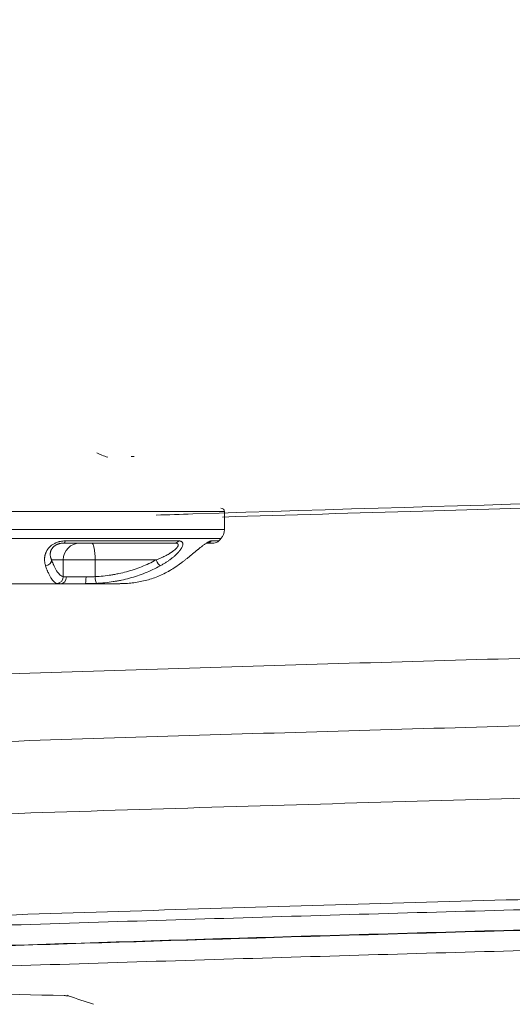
# Model space of a CAD drawing. Header units: millimetres. Extents: x 0 to 594, y 0 to 420.
# Tile 147 of 256: x 217.73 to 221.37, y 344.25 to 351.53. Entities that reach past the tile are written whole.
import ezdxf

# ---------------------------------------------------------------- set-up
doc = ezdxf.new("R2010")
doc.units = ezdxf.units.MM
doc.layers.add('1', color=7, linetype='Continuous', true_color=0xffffff)
doc.styles.add('Arial Unicode MS', font='txt')
doc.dimstyles.get("Standard").update_dxf_attribs({"dimtxt": 0.18, "dimasz": 0.18, "dimexe": 0.18, "dimexo": 0.0625, "dimgap": 0.09, "dimtad": 0, "dimtih": 1, "dimtoh": 1, "dimdec": 4, "dimzin": 0, "dimdsep": 46, "dimtxsty": 'Standard', "dimcen": 0.09, "dimadec": 0, "dimazin": 0, "dimtfac": 1, "dimtdec": 4, "dimtofl": 0, "dimtmove": 0, "dimatfit": 3, "dimfxl": 0, "dimtolj": 1, "dimtzin": 0, "dimarcsym": 0})

# ---------------------------------------------------------------- blocks, each defined once
blk = doc.blocks.new('_U2')
at = {"layer": '1', "color": 18, "lineweight": 13}
for p, q in [((142.3008, 334.4792), (142.3008, 394.7968)), ((368.28, 363.0393), (368.28, 394.7968)), ((142.3008, 392.7968), (235.4192, 392.7968)), ((368.28, 392.7968), (275.1617, 392.7968))]:
    blk.add_line(p, q, dxfattribs=at)
at = {"layer": '1', "color": 18}
for points in [[(142.3008, 392.7968), (145.8008, 393.7346), (145.8008, 391.8589)], [(368.28, 392.7968), (364.78, 391.8589), (364.78, 393.7346)]]:
    blk.add_solid(points, dxfattribs=at)
at = {"layer": '1', "color": 18, "linetype": 'Continuous', "lineweight": 13, "char_height": 2.5, "attachment_point": 7, "line_spacing_factor": 1.047437, "style": 'Arial Unicode MS'}
for s, insert in [('\\fArial Unicode MS|b0|i0;\\W1.0000; LIFT POINT SPAN', (244.1567, 390.9192)), ('\\fArial Unicode MS|b0|i0;\\W1.0000;4.5', (237.0517, 390.9192))]:
    blk.add_mtext(s, dxfattribs=dict(at, insert=insert))

msp = doc.modelspace()

# ---------------------------------------------------------------- linework, layer by layer
at = {"layer": '1', "color": 155, "linetype": 'Continuous', "lineweight": 13}
for p, q in [((218.5503, 348.3032), (218.5744, 348.3032)), ((216.1327, 347.8957), (218.556, 347.8957)), ((218.556, 347.8957), (219.2402, 347.8957)), ((219.2402, 347.7619), (216.1327, 347.7619)), ((219.2147, 347.6953), (216.1581, 347.6953)), ((218.0647, 347.6777), (218.9033, 347.6777)), ((219.1986, 347.6777), (219.1435, 347.6777)), ((218.0496, 347.5369), (217.9638, 347.5369)), ((218.2848, 347.5369), (218.0496, 347.5369)), ((218.0496, 347.5369), (218.0496, 347.4138)), ((218.2848, 347.5369), (218.2848, 347.4138)), ((218.7352, 347.5369), (218.2848, 347.5369)), ((218.0729, 347.4119), (218.218, 347.4119))]:
    msp.add_line(p, q, dxfattribs=at)
at = {"layer": '1', "color": 155, "linetype": 'Continuous', "lineweight": 18}
for p, q in [((219.2402, 347.7619), (219.2402, 347.8957)), ((218.8739, 347.6619), (218.0556, 347.6619)), ((219.1084, 347.6619), (219.1622, 347.6619)), ((218.0296, 347.3619), (217.4454, 347.3619)), ((218.211, 347.3619), (218.0296, 347.3619)), ((218.4674, 347.3619), (218.211, 347.3619)), ((218.0867, 344.3141), (218.0802, 344.3204))]:
    msp.add_line(p, q, dxfattribs=at)
for centre, radius, start, end in [((219.2152, 347.8957), 0.025, 0, 90), ((219.1402, 347.7619), 0.1, 318.18969, 0), ((219.1622, 347.7119), 0.05, 270, 316.82645), ((218.4693, 348.3619), 1, 316.82645, 318.18969)]:
    msp.add_arc(centre, radius, start, end, dxfattribs=at)
for centre, major_axis, ratio, start_param, end_param in [((218.4046, 348.3282), (0.1501, -0.0424), 0.242696, 4.002251, 4.60624), ((218.8684, 347.5369), (0.0287, -0.0409), 0.576499, 6.079099, 6.44016)]:
    msp.add_ellipse(centre, major_axis=major_axis, ratio=ratio, start_param=start_param, end_param=end_param, dxfattribs=at)
at = {"layer": '1', "color": 155, "linetype": 'Continuous', "lineweight": 13}
for centre, major_axis, ratio, start_param, end_param in [((218.1724, 347.5369), (0, 0.125), 0.982384, 0, 1.570796), ((218.0556, 347.7119), (0, -0.05), 0.250152, 0, 0.817276), ((218.2606, 347.5369), (0, 0.125), 0.193624, 4.712389, 6.283185), ((218.8739, 347.7119), (0, -0.05), 0.804673, 0, 0.817276), ((219.1084, 347.7119), (0, -0.05), 0.963568, 0.124098, 0.817276), ((217.9147, 347.5369), (0.0472, 0.0166), 0.867253, 4.508376, 5.898409), ((218.7449, 347.5369), (-0.0238, 0.044), 0.170932, 1.478353, 2.868386), ((218.0005, 347.4138), (-0.0137, -0.0481), 0.981002, 0.305753, 1.842591), ((218.0296, 347.4119), (0, -0.05), 0.866026, 0, 1.570796), ((218.211, 347.4119), (0, -0.05), 0.140298, 0, 1.570796), ((218.2945, 347.4138), (0.0027, -0.0499), 0.193351, 4.701927, 6.238764)]:
    msp.add_ellipse(centre, major_axis=major_axis, ratio=ratio, start_param=start_param, end_param=end_param, dxfattribs=at)
at = {"layer": '1', "color": 155, "linetype": 'Continuous', "lineweight": 18}
for points, knots in [([(218.7372, 347.8685), (218.8269, 347.8714), (221.0051, 347.9414), (223.1838, 348.0028), (225.2732, 348.0552)], [0, 0, 0, 0, 0.041184, 1, 1, 1, 1]), ([(217.9192, 347.4935), (217.918, 347.4972), (217.9169, 347.501), (217.9149, 347.5087), (217.9141, 347.5127), (217.9127, 347.5208), (217.9122, 347.5249), (217.9115, 347.5334), (217.9113, 347.5377), (217.9114, 347.5465), (217.9117, 347.551), (217.9124, 347.5578), (217.913, 347.5625), (217.9144, 347.5695), (217.9156, 347.5743), (217.9164, 347.5774), (217.9166, 347.578), (217.9169, 347.5792), (217.9175, 347.581), (217.9189, 347.5853), (217.9212, 347.5914), (217.9245, 347.5988), (217.9271, 347.6038), (217.9299, 347.6087), (217.9315, 347.6112), (217.9339, 347.6149), (217.9348, 347.6161), (217.9361, 347.618), (217.9366, 347.6186), (217.9375, 347.6198), (217.9398, 347.6229), (217.9424, 347.6259), (217.9466, 347.6307), (217.9489, 347.6331), (217.9525, 347.6365), (217.9544, 347.6383), (217.9563, 347.64), (217.9576, 347.6411), (217.9583, 347.6416), (217.9616, 347.6444), (217.9672, 347.6487), (217.9733, 347.6527), (217.9796, 347.6565), (217.9828, 347.6583), (217.9871, 347.6604), (217.9879, 347.6608), (217.9897, 347.6617), (217.9923, 347.6629), (217.9984, 347.6655), (218.0074, 347.6689), (218.0149, 347.6711), (218.0206, 347.6726), (218.0225, 347.673), (218.0249, 347.6735), (218.0254, 347.6736), (218.0263, 347.6738), (218.0278, 347.6741), (218.0331, 347.6752), (218.0379, 347.6759), (218.0456, 347.6768), (218.0532, 347.6775), (218.0609, 347.6777), (218.0647, 347.6777)], [0, 0, 0, 0, 0.0625, 0.0625, 0.125, 0.125, 0.1875, 0.1875, 0.25, 0.25, 0.3125, 0.3125, 0.34375, 0.375, 0.40625, 0.40625, 0.414063, 0.414063, 0.421875, 0.4375, 0.46875, 0.5, 0.53125, 0.53125, 0.5625, 0.5625, 0.578125, 0.578125, 0.585938, 0.585938, 0.59375, 0.625, 0.625, 0.65625, 0.65625, 0.671875, 0.679688, 0.679688, 0.6875, 0.6875, 0.71875, 0.75, 0.75, 0.78125, 0.78125, 0.789063, 0.789063, 0.796875, 0.8125, 0.84375, 0.875, 0.875, 0.890625, 0.890625, 0.894531, 0.894531, 0.898438, 0.90625, 0.9375, 0.9375, 0.96875, 1, 1, 1, 1]), ([(218.0556, 347.6619), (218.0527, 347.6619), (218.0498, 347.6619), (218.0439, 347.6615), (218.0409, 347.6612), (218.035, 347.6605), (218.0319, 347.66), (218.0285, 347.6594), (218.0281, 347.6593), (218.0274, 347.6591), (218.027, 347.6591), (218.0258, 347.6588), (218.0235, 347.6583), (218.0213, 347.6577), (218.0168, 347.6565), (218.0139, 347.6556), (218.0095, 347.654), (218.0081, 347.6534), (218.0059, 347.6525), (218.0052, 347.6522), (218.0038, 347.6516), (218.0028, 347.6512), (218.0017, 347.6507), (218.001, 347.6503), (218.0007, 347.6502), (217.9997, 347.6497), (217.9977, 347.6487), (217.9958, 347.6476), (217.992, 347.6455), (217.9897, 347.6439), (217.9863, 347.6416), (217.9852, 347.6408), (217.9836, 347.6396), (217.9831, 347.6391), (217.9821, 347.6383), (217.9816, 347.6379), (217.9806, 347.637), (217.9801, 347.6366), (217.9792, 347.6358), (217.9778, 347.6345), (217.9765, 347.6332), (217.9739, 347.6307), (217.9724, 347.629), (217.9695, 347.6255), (217.9682, 347.6238), (217.9667, 347.6216), (217.9664, 347.6212), (217.9659, 347.6203), (217.965, 347.619), (217.9642, 347.6177), (217.9627, 347.6151), (217.9618, 347.6134), (217.9602, 347.6101), (217.9595, 347.6084), (217.9582, 347.6051), (217.957, 347.6018), (217.9561, 347.5986), (217.9556, 347.5962), (217.9554, 347.5954), (217.9551, 347.5942), (217.955, 347.5934), (217.9545, 347.5911), (217.954, 347.5876), (217.9538, 347.5846), (217.9535, 347.5802), (217.9535, 347.5773), (217.9538, 347.5716), (217.9541, 347.5689), (217.9549, 347.5635), (217.9554, 347.5609), (217.9563, 347.5571), (217.9566, 347.5558), (217.9573, 347.5533), (217.9577, 347.5521), (217.9589, 347.5484), (217.9607, 347.5437), (217.9627, 347.5391), (217.9638, 347.5369)], [0, 0, 0, 0, 0.03125, 0.03125, 0.0625, 0.0625, 0.09375, 0.09375, 0.097656, 0.097656, 0.101562, 0.101562, 0.109375, 0.125, 0.125, 0.15625, 0.15625, 0.171875, 0.171875, 0.179687, 0.179687, 0.1875, 0.191406, 0.191406, 0.195312, 0.195312, 0.203125, 0.21875, 0.21875, 0.25, 0.25, 0.265625, 0.265625, 0.273437, 0.273437, 0.28125, 0.28125, 0.289062, 0.289062, 0.296875, 0.3125, 0.3125, 0.34375, 0.34375, 0.375, 0.375, 0.382812, 0.382812, 0.390625, 0.40625, 0.40625, 0.4375, 0.4375, 0.46875, 0.46875, 0.5, 0.53125, 0.53125, 0.546875, 0.546875, 0.554687, 0.5625, 0.59375, 0.625, 0.625, 0.6875, 0.6875, 0.75, 0.75, 0.8125, 0.8125, 0.84375, 0.84375, 0.875, 0.875, 0.9375, 1, 1, 1, 1]), ([(218.7352, 347.5369), (218.7409, 347.5391), (218.7522, 347.5437), (218.7633, 347.5484), (218.7743, 347.5532), (218.7798, 347.5557), (218.7906, 347.5608), (218.796, 347.5634), (218.8065, 347.5688), (218.8118, 347.5715), (218.8221, 347.5772), (218.8272, 347.5801), (218.8334, 347.5838), (218.8347, 347.5846), (218.8371, 347.5861), (218.8408, 347.5884), (218.8468, 347.5922), (218.8538, 347.5969), (218.8583, 347.6001), (218.8628, 347.6034), (218.8649, 347.605), (218.8681, 347.6075), (218.8691, 347.6084), (218.8707, 347.6096), (218.8712, 347.6101), (218.8722, 347.6109), (218.8747, 347.613), (218.8771, 347.6152), (218.8808, 347.6186), (218.8826, 347.6203), (218.8859, 347.6237), (218.8875, 347.6254), (218.8896, 347.628), (218.8907, 347.6293), (218.8919, 347.6308), (218.8923, 347.6315), (218.8926, 347.6319), (218.8928, 347.6321), (218.8942, 347.6341), (218.8952, 347.6358), (218.897, 347.6391), (218.8978, 347.6407), (218.8986, 347.643), (218.8989, 347.6442), (218.8992, 347.6455), (218.8993, 347.6461), (218.8993, 347.6464), (218.8993, 347.6466), (218.8995, 347.6483), (218.8994, 347.651), (218.8983, 347.6533), (218.8974, 347.6547), (218.8971, 347.6551), (218.8968, 347.6554), (218.8966, 347.6557), (218.8965, 347.6558), (218.8961, 347.6562), (218.8957, 347.6565), (218.8953, 347.6568), (218.8951, 347.6571), (218.8949, 347.6572), (218.8936, 347.6581), (218.8923, 347.6588), (218.8894, 347.66), (218.8877, 347.6605), (218.8851, 347.661), (218.8837, 347.6613), (218.8822, 347.6615), (218.8813, 347.6616), (218.8808, 347.6616), (218.8782, 347.6619), (218.8761, 347.6619), (218.8739, 347.6619)], [0, 0, 0, 0, 0.0625, 0.125, 0.125, 0.1875, 0.1875, 0.25, 0.25, 0.3125, 0.3125, 0.375, 0.375, 0.390625, 0.390625, 0.40625, 0.4375, 0.46875, 0.5, 0.5, 0.53125, 0.53125, 0.546875, 0.546875, 0.554687, 0.554687, 0.5625, 0.59375, 0.59375, 0.625, 0.625, 0.65625, 0.65625, 0.671875, 0.679687, 0.683594, 0.683594, 0.6875, 0.6875, 0.71875, 0.71875, 0.75, 0.75, 0.765625, 0.773437, 0.777344, 0.777344, 0.78125, 0.78125, 0.8125, 0.84375, 0.84375, 0.851562, 0.855469, 0.855469, 0.859375, 0.859375, 0.867187, 0.871094, 0.871094, 0.875, 0.875, 0.90625, 0.90625, 0.9375, 0.9375, 0.953125, 0.960937, 0.960937, 0.96875, 0.96875, 1, 1, 1, 1]), ([(218.9033, 347.6777), (218.9056, 347.6777), (218.9078, 347.6776), (218.9105, 347.6773), (218.911, 347.6773), (218.9121, 347.6771), (218.9126, 347.677), (218.9141, 347.6768), (218.917, 347.6762), (218.9214, 347.6747), (218.9244, 347.673), (218.926, 347.6718), (218.9265, 347.6714), (218.927, 347.671), (218.9273, 347.6707), (218.928, 347.6701), (218.9298, 347.6682), (218.9319, 347.6648), (218.9329, 347.6616), (218.9333, 347.6591), (218.9335, 347.6577), (218.9336, 347.6564), (218.9336, 347.6554), (218.9336, 347.655), (218.9335, 347.6526), (218.9333, 347.6506), (218.9326, 347.6464), (218.932, 347.6443), (218.9306, 347.6399), (218.9297, 347.6376), (218.9285, 347.6347), (218.9282, 347.6341), (218.9277, 347.633), (218.9274, 347.6324), (218.9265, 347.6306), (218.9259, 347.6294), (218.924, 347.6258), (218.9226, 347.6234), (218.9196, 347.6185), (218.9179, 347.6161), (218.9145, 347.6112), (218.9126, 347.6087), (218.9097, 347.605), (218.9087, 347.6037), (218.9072, 347.6019), (218.9067, 347.6012), (218.9056, 347.6), (218.903, 347.5969), (218.898, 347.5913), (218.891, 347.5839), (218.8836, 347.5767), (218.8785, 347.5719), (218.8745, 347.5683), (218.8725, 347.5665), (218.8705, 347.5647), (218.8691, 347.5635), (218.8684, 347.563), (218.865, 347.56), (218.8622, 347.5577), (218.8537, 347.5508), (218.848, 347.5463), (218.8361, 347.5375), (218.8301, 347.5332), (218.8178, 347.5248), (218.8115, 347.5206), (218.7988, 347.5126), (218.7923, 347.5087), (218.7792, 347.501), (218.7726, 347.4972), (218.7658, 347.4935)], [0, 0, 0, 0, 0.03125, 0.03125, 0.039062, 0.039062, 0.046875, 0.046875, 0.0625, 0.09375, 0.125, 0.125, 0.132812, 0.136719, 0.136719, 0.140625, 0.15625, 0.1875, 0.21875, 0.21875, 0.234375, 0.242187, 0.242187, 0.25, 0.25, 0.28125, 0.28125, 0.3125, 0.3125, 0.34375, 0.34375, 0.351562, 0.351562, 0.359375, 0.359375, 0.375, 0.375, 0.40625, 0.40625, 0.4375, 0.4375, 0.46875, 0.46875, 0.484375, 0.484375, 0.492187, 0.492187, 0.5, 0.53125, 0.5625, 0.59375, 0.625, 0.625, 0.640625, 0.648437, 0.648437, 0.65625, 0.65625, 0.6875, 0.6875, 0.75, 0.75, 0.8125, 0.8125, 0.875, 0.875, 0.9375, 0.9375, 1, 1, 1, 1]), ([(218.8917, 347.4935), (218.897, 347.4972), (218.9023, 347.501), (218.913, 347.5087), (218.9183, 347.5127), (218.9291, 347.5208), (218.9346, 347.5249), (218.9455, 347.5334), (218.951, 347.5377), (218.9621, 347.5465), (218.9677, 347.551), (218.9762, 347.5578), (218.9818, 347.5625), (218.9905, 347.5695), (218.9963, 347.5743), (219, 347.5774), (219.0007, 347.578), (219.0022, 347.5792), (219.0044, 347.581), (219.0096, 347.5853), (219.017, 347.5914), (219.0259, 347.5988), (219.0319, 347.6038), (219.0379, 347.6087), (219.0409, 347.6112), (219.0455, 347.6149), (219.047, 347.6161), (219.0493, 347.618), (219.05, 347.6186), (219.0516, 347.6198), (219.0554, 347.6229), (219.0591, 347.6259), (219.0651, 347.6307), (219.0681, 347.6331), (219.0726, 347.6365), (219.0748, 347.6383), (219.077, 347.64), (219.0785, 347.6411), (219.0792, 347.6416), (219.0829, 347.6444), (219.0887, 347.6487), (219.0942, 347.6527), (219.0996, 347.6565), (219.1023, 347.6583), (219.1055, 347.6604), (219.1061, 347.6608), (219.1074, 347.6617), (219.1093, 347.6629), (219.1111, 347.664), (219.1147, 347.6662), (219.1193, 347.6689), (219.1234, 347.6711), (219.1264, 347.6726), (219.1274, 347.673), (219.1285, 347.6735), (219.1288, 347.6736), (219.1292, 347.6738), (219.1299, 347.6741), (219.1324, 347.6752), (219.1344, 347.6759), (219.1374, 347.6768), (219.1402, 347.6775), (219.1425, 347.6777), (219.1435, 347.6777)], [0, 0, 0, 0, 0.0625, 0.0625, 0.125, 0.125, 0.1875, 0.1875, 0.25, 0.25, 0.3125, 0.3125, 0.34375, 0.375, 0.40625, 0.40625, 0.414063, 0.414063, 0.421875, 0.4375, 0.46875, 0.5, 0.53125, 0.53125, 0.5625, 0.5625, 0.578125, 0.578125, 0.585938, 0.585938, 0.59375, 0.625, 0.625, 0.65625, 0.65625, 0.671875, 0.679688, 0.679688, 0.6875, 0.6875, 0.71875, 0.75, 0.75, 0.78125, 0.78125, 0.789063, 0.789063, 0.796875, 0.8125, 0.8125, 0.84375, 0.875, 0.875, 0.890625, 0.890625, 0.894531, 0.894531, 0.898438, 0.90625, 0.9375, 0.9375, 0.96875, 1, 1, 1, 1]), ([(218.0017, 347.3639), (217.9982, 347.365), (217.9947, 347.3667), (217.9877, 347.3709), (217.9842, 347.3736), (217.9773, 347.3799), (217.9738, 347.3836), (217.9669, 347.392), (217.9634, 347.3968), (217.9565, 347.4074), (217.953, 347.4133), (217.9462, 347.4262), (217.9427, 347.4332), (217.9376, 347.4446), (217.9355, 347.4495), (217.9334, 347.4547), (217.9325, 347.4568), (217.9321, 347.4579), (217.9308, 347.4611), (217.9266, 347.4719), (217.9225, 347.4836), (217.9192, 347.4935)], [0, 0, 0, 0, 0.125, 0.125, 0.25, 0.25, 0.375, 0.375, 0.5, 0.5, 0.625, 0.625, 0.75, 0.75, 0.8125, 0.828125, 0.828125, 0.84375, 0.84375, 0.875, 1, 1, 1, 1]), ([(218.7658, 347.4935), (218.7477, 347.4836), (218.7293, 347.4743), (218.6923, 347.4569), (218.6735, 347.4488), (218.6357, 347.4336), (218.6166, 347.4266), (218.578, 347.4137), (218.5586, 347.4078), (218.5193, 347.3971), (218.4995, 347.3923), (218.4695, 347.3859), (218.457, 347.3834), (218.4444, 347.3811), (218.4393, 347.3802), (218.4368, 347.3798), (218.4292, 347.3785), (218.4039, 347.3743), (218.3734, 347.3703), (218.3479, 347.3678), (218.3377, 347.3668), (218.3326, 347.3664), (218.3172, 347.3652), (218.307, 347.3645), (218.2968, 347.3639)], [0, 0, 0, 0, 0.125, 0.125, 0.25, 0.25, 0.375, 0.375, 0.5, 0.5, 0.625, 0.625, 0.6875, 0.703125, 0.703125, 0.71875, 0.71875, 0.75, 0.875, 0.90625, 0.90625, 0.9375, 0.9375, 1, 1, 1, 1]), ([(218.5238, 347.3639), (218.54, 347.365), (218.5561, 347.3667), (218.5881, 347.3709), (218.6039, 347.3736), (218.6355, 347.3799), (218.6512, 347.3836), (218.6823, 347.392), (218.6978, 347.3968), (218.7285, 347.4074), (218.7438, 347.4133), (218.7741, 347.4262), (218.7891, 347.4332), (218.8115, 347.4446), (218.8208, 347.4495), (218.8301, 347.4547), (218.8338, 347.4568), (218.8356, 347.4579), (218.8411, 347.4611), (218.8595, 347.4719), (218.8775, 347.4836), (218.8917, 347.4935)], [0, 0, 0, 0, 0.125, 0.125, 0.25, 0.25, 0.375, 0.375, 0.5, 0.5, 0.625, 0.625, 0.75, 0.75, 0.8125, 0.828125, 0.828125, 0.84375, 0.84375, 0.875, 1, 1, 1, 1]), ([(218.0296, 347.3619), (218.0262, 347.3619), (218.023, 347.362), (218.0197, 347.362), (218.0194, 347.362), (218.0187, 347.3621), (218.0176, 347.3621), (218.0152, 347.3622), (218.0134, 347.3623), (218.0099, 347.3625), (218.0058, 347.3629), (218.0029, 347.3635), (218.0017, 347.3639)], [0, 0, 0, 0, 0.25, 0.25, 0.28125, 0.28125, 0.3125, 0.375, 0.5, 0.5, 0.75, 1, 1, 1, 1]), ([(218.0496, 347.4138), (218.0507, 347.4134), (218.0532, 347.4128), (218.0567, 347.4125), (218.0596, 347.4122), (218.0611, 347.4122), (218.0628, 347.4121), (218.0637, 347.4121), (218.0639, 347.4121), (218.0645, 347.412), (218.0672, 347.412), (218.0701, 347.4119), (218.0729, 347.4119)], [0, 0, 0, 0, 0.25, 0.5, 0.5, 0.625, 0.6875, 0.6875, 0.71875, 0.71875, 0.75, 1, 1, 1, 1]), ([(218.2968, 347.3639), (218.2897, 347.3635), (218.2755, 347.3629), (218.2541, 347.3623), (218.2398, 347.3621), (218.229, 347.362), (218.2236, 347.362), (218.2182, 347.3619), (218.2146, 347.3619), (218.2128, 347.3619), (218.211, 347.3619)], [0, 0, 0, 0, 0.25, 0.5, 0.75, 0.75, 0.875, 0.9375, 0.9375, 1, 1, 1, 1]), ([(218.218, 347.4119), (218.2194, 347.4119), (218.2208, 347.4119), (218.2236, 347.4119), (218.2278, 347.412), (218.232, 347.412), (218.2404, 347.4121), (218.2515, 347.4123), (218.2682, 347.4128), (218.2793, 347.4134), (218.2848, 347.4138)], [0, 0, 0, 0, 0.0625, 0.0625, 0.125, 0.25, 0.25, 0.5, 0.75, 1, 1, 1, 1]), ([(218.4674, 347.3619), (218.4712, 347.3619), (218.4751, 347.362), (218.4799, 347.362), (218.4805, 347.362), (218.4816, 347.3621), (218.4821, 347.3621), (218.4838, 347.3621), (218.4871, 347.3622), (218.4906, 347.3623), (218.4976, 347.3625), (218.5075, 347.3629), (218.5182, 347.3635), (218.5238, 347.3639)], [0, 0, 0, 0, 0.25, 0.25, 0.28125, 0.28125, 0.3125, 0.3125, 0.375, 0.5, 0.5, 0.75, 1, 1, 1, 1]), ([(218.0574, 344.3165), (217.6119, 344.3279), (217.1664, 344.3389), (216.2754, 344.3601), (215.8299, 344.3703), (214.4933, 344.3999), (213.6022, 344.4182), (212.2656, 344.4442), (211.82, 344.4525), (210.9289, 344.4689), (210.4833, 344.4768), (209.1466, 344.5), (208.2555, 344.5147), (207.3643, 344.5288)], [0, 0, 0, 0, 0.125, 0.125, 0.25, 0.25, 0.5, 0.5, 0.625, 0.625, 0.75, 0.75, 1, 1, 1, 1]), ([(218.0866, 344.3141), (218.0865, 344.3144), (218.0858, 344.3146), (218.0838, 344.315), (218.083, 344.3151), (218.0816, 344.3152), (218.0811, 344.3153), (218.08, 344.3154), (218.0794, 344.3154), (218.0763, 344.3157), (218.0733, 344.3159), (218.0662, 344.3162), (218.0621, 344.3164), (218.0574, 344.3165)], [0, 0, 0, 0, 0.25, 0.25, 0.375, 0.375, 0.4375, 0.4375, 0.5, 0.5, 0.75, 0.75, 1, 1, 1, 1])]:
    msp.add_open_spline(points, degree=3, knots=knots, dxfattribs=at)
at = {"layer": '1', "color": 155, "linetype": 'Continuous', "lineweight": 13}
for points, knots in [([(225.1993, 348.0164), (224.5705, 348.0014), (223.9417, 347.9858), (222.4442, 347.9472), (221.5754, 347.9235), (220.2133, 347.8843), (219.72, 347.8697), (219.2267, 347.8546)], [0, 0, 0, 0, 0.315787, 0.315787, 0.752182, 0.752182, 1, 1, 1, 1]), ([(217.9638, 347.5369), (217.9671, 347.5275), (217.9705, 347.5185), (217.9748, 347.5081), (217.9757, 347.506), (217.9769, 347.503), (217.9774, 347.502), (217.9782, 347.5), (217.9804, 347.495), (217.9826, 347.4903), (217.9878, 347.4795), (217.9913, 347.4728), (217.9984, 347.4605), (218.002, 347.455), (218.0091, 347.4449), (218.0127, 347.4404), (218.02, 347.4324), (218.0237, 347.4289), (218.031, 347.4229), (218.0347, 347.4204), (218.0421, 347.4164), (218.0458, 347.4149), (218.0496, 347.4138)], [0, 0, 0, 0, 0.125, 0.125, 0.15625, 0.15625, 0.171875, 0.171875, 0.1875, 0.25, 0.25, 0.375, 0.375, 0.5, 0.5, 0.625, 0.625, 0.75, 0.75, 0.875, 0.875, 1, 1, 1, 1]), ([(218.2848, 347.4138), (218.3045, 347.4149), (218.3241, 347.4164), (218.3633, 347.4204), (218.3877, 347.4236), (218.412, 347.4275), (218.4193, 347.4288), (218.4217, 347.4292), (218.4265, 347.43), (218.4387, 347.4322), (218.47, 347.4384), (218.4985, 347.4452), (218.5363, 347.4554), (218.5549, 347.461), (218.592, 347.4732), (218.6103, 347.4799), (218.6466, 347.4943), (218.6646, 347.502), (218.7002, 347.5186), (218.7178, 347.5275), (218.7352, 347.5369)], [0, 0, 0, 0, 0.125, 0.125, 0.25, 0.28125, 0.28125, 0.296875, 0.296875, 0.3125, 0.375, 0.5, 0.5, 0.625, 0.625, 0.75, 0.75, 0.875, 0.875, 1, 1, 1, 1]), ([(209.2309, 346.3678), (210.0693, 346.4062), (210.9077, 346.4427), (212.5848, 346.5122), (213.4235, 346.5452), (215.1011, 346.6081), (215.94, 346.638), (217.6181, 346.6948), (218.4572, 346.7217), (220.1357, 346.7729), (220.975, 346.7972), (222.6537, 346.8432), (223.4931, 346.865), (224.7524, 346.896), (225.1722, 346.9061), (226.0117, 346.9257), (226.4315, 346.9352), (227.0613, 346.9492), (227.2712, 346.9538), (227.691, 346.9628), (227.9009, 346.9673), (228.2158, 346.9739), (228.3208, 346.9761), (228.5307, 346.9804), (228.6357, 346.9826), (228.7931, 346.9857), (228.8456, 346.9868), (228.9506, 346.9889), (229.003, 346.9899), (229.108, 346.9919), (229.1605, 346.9929), (229.2655, 346.9948), (229.318, 346.9957), (229.3705, 346.9967)], [0, 0, 0, 0, 0.125, 0.125, 0.25, 0.25, 0.375, 0.375, 0.5, 0.5, 0.625, 0.625, 0.75, 0.75, 0.8125, 0.8125, 0.875, 0.875, 0.90625, 0.90625, 0.9375, 0.9375, 0.953125, 0.953125, 0.96875, 0.96875, 0.976563, 0.976563, 0.984375, 0.984375, 0.992188, 0.992188, 1, 1, 1, 1]), ([(229.3667, 346.4982), (229.3142, 346.4972), (229.2617, 346.4961), (229.1568, 346.494), (229.1043, 346.493), (228.9469, 346.4898), (228.8419, 346.4877), (228.527, 346.4813), (228.3171, 346.477), (227.8973, 346.4682), (227.6874, 346.4638), (227.2676, 346.4547), (227.0578, 346.4502), (226.4281, 346.4363), (226.0083, 346.4267), (225.1688, 346.4071), (224.7491, 346.3971), (223.49, 346.3661), (222.6506, 346.3443), (220.9721, 346.2982), (220.1328, 346.274), (218.4545, 346.2228), (217.6155, 346.1958), (215.9376, 346.1391), (215.0988, 346.1092), (213.4214, 346.0463), (212.5828, 346.0133), (210.9058, 345.9438), (210.0674, 345.9073), (209.2292, 345.869)], [0, 0, 0, 0, 0.007813, 0.007813, 0.015625, 0.015625, 0.03125, 0.03125, 0.0625, 0.0625, 0.09375, 0.09375, 0.125, 0.125, 0.1875, 0.1875, 0.25, 0.25, 0.375, 0.375, 0.5, 0.5, 0.625, 0.625, 0.75, 0.75, 0.875, 0.875, 1, 1, 1, 1]), ([(209.7803, 345.3601), (210.7317, 345.4026), (211.6831, 345.4428), (213.5862, 345.5187), (215.0137, 345.5724), (216.4412, 345.6216), (217.393, 345.6534), (217.8689, 345.6689), (219.2966, 345.7139), (221.2004, 345.7703), (223.1042, 345.82), (224.5322, 345.8551), (225.0082, 345.8664), (225.9602, 345.8884), (228.3403, 345.9415), (230.7205, 345.9861), (232.6249, 346.0172)], [0, 0, 0, 0, 0.125, 0.125, 0.25, 0.3125, 0.3125, 0.375, 0.375, 0.5, 0.625, 0.625, 0.6875, 0.6875, 0.75, 1, 1, 1, 1]), ([(231.3476, 345.247), (229.5504, 345.2157), (227.7534, 345.1801), (225.058, 345.1193), (224.1596, 345.0978), (222.3628, 345.0521), (220.5661, 345.0036), (218.7696, 344.9492), (216.9732, 344.8914), (216.075, 344.8609), (213.3807, 344.7639), (211.5847, 344.6921), (209.7889, 344.6119)], [0, 0, 0, 0, 0.25, 0.25, 0.375, 0.375, 0.5, 0.625, 0.625, 0.75, 0.75, 1, 1, 1, 1]), ([(210.6053, 344.5726), (211.366, 344.6055), (212.1269, 344.637), (213.6487, 344.6971), (214.4096, 344.7258), (215.9316, 344.7806), (216.6927, 344.8067), (218.2148, 344.8565), (218.9759, 344.8802), (220.4982, 344.9254), (221.2594, 344.9469), (222.7818, 344.9879), (225.0655, 345.0463), (227.3495, 345.0961), (228.8721, 345.126)], [0, 0, 0, 0, 0.125, 0.125, 0.25, 0.25, 0.375, 0.375, 0.5, 0.5, 0.625, 0.625, 0.75, 1, 1, 1, 1]), ([(228.8702, 344.9764), (225.8252, 344.9166), (222.7805, 344.8436), (216.9729, 344.6711), (214.2098, 344.5746), (211.4474, 344.4589)], [0, 0, 0, 0, 0.524135, 0.524135, 1, 1, 1, 1]), ([(211.586, 344.4615), (214.3017, 344.5746), (217.0182, 344.6693), (222.779, 344.8404), (225.8236, 344.9133), (228.8687, 344.9732)], [0, 0, 0, 0, 0.471616, 0.471616, 1, 1, 1, 1]), ([(228.8667, 344.8236), (227.3446, 344.7937), (225.8226, 344.7605), (223.5397, 344.705), (222.7788, 344.6855), (221.2569, 344.6446), (220.4961, 344.6231), (218.9743, 344.5779), (218.2135, 344.5542), (216.6919, 344.5044), (215.6116, 344.4673), (214.5314, 344.4277), (214.2118, 344.4157)], [0, 0, 0, 0, 0.31152, 0.31152, 0.467281, 0.467281, 0.623041, 0.623041, 0.778801, 0.778801, 0.934561, 1, 1, 1, 1])]:
    msp.add_open_spline(points, degree=3, knots=knots, dxfattribs=at)
at = {"layer": '1', "color": 155, "linetype": 'Continuous', "lineweight": 18}
msp.add_open_spline([(218.2733, 344.2523), (218.2111, 344.2734), (218.1489, 344.294), (218.0866, 344.3141)], degree=3, dxfattribs=at)

# ---------------------------------------------------------------- dimensions: what is measured, and where the dimension line sits
at = {"layer": '1', "color": 18, "linetype": 'Continuous', "lineweight": 13}
dim = msp.add_linear_dim(base=(142.3008, 392.7968), p1=(368.28, 363.0393), p2=(142.3008, 334.4792), text=' <> \\fArial Unicode MS|b0|i0;\\C18;{\\H1.00x;\\fArial Unicode MS|b0|i0; LIFT POINT SPAN\\fArial Unicode MS|b0|i0;}\\C18;', dimstyle='Standard', override={"dimtxt": 2.5, "dimasz": 3.5, "dimexe": 2, "dimexo": 0, "dimgap": 1.5, "dimtih": 1, "dimtoh": 1, "dimdec": 1, "dimlfac": 0.02, "dimzin": 8, "dimdsep": 46, "dimlunit": 2, "dimtxsty": 'Arial Unicode MS', "dimsah": 1, "dimse1": 0, "dimse2": 0, "dimsd1": 0, "dimsd2": 0, "dimclrd": 18, "dimclre": 18, "dimclrt": 18, "dimtol": 0, "dimtm": -0.1, "dimtfac": 1.4, "dimtdec": 2, "dimtofl": 1, "dimtmove": 0, "dimtzin": 8, "dimlwd": 13, "dimlwe": 13}, dxfattribs=at)
dim.commit()
dim.dimension.update_dxf_attribs({"geometry": '_U2', "text_midpoint": (255.2904, 392.7968), "dimtype": 160})

doc.saveas('drawing.dxf')
